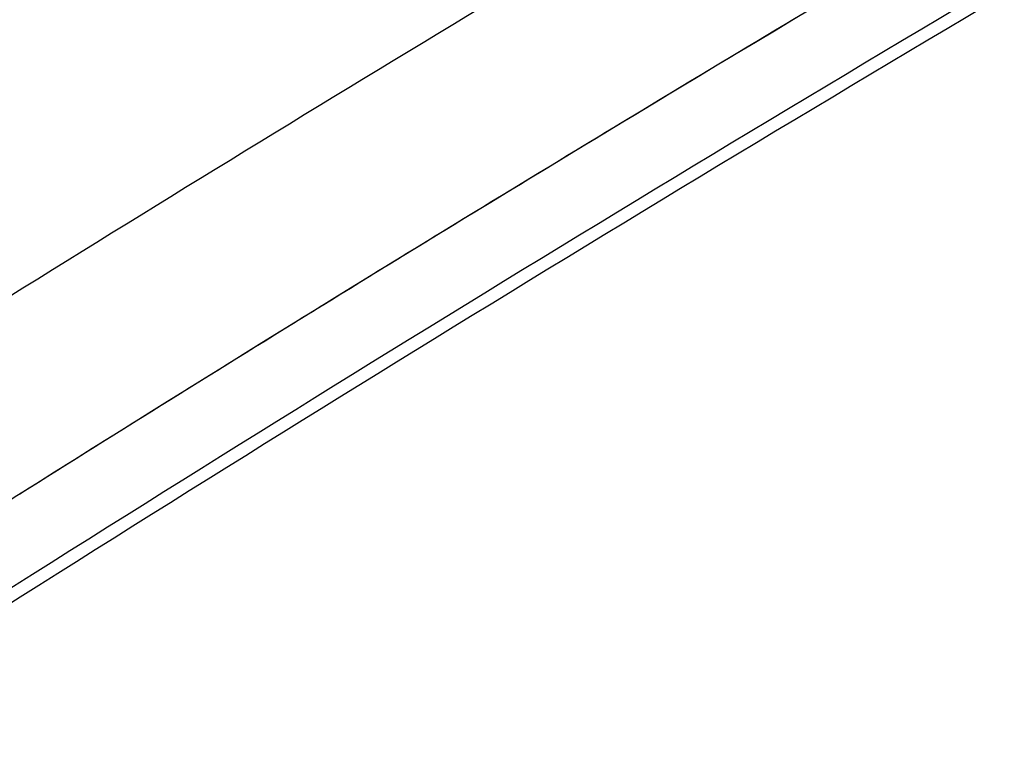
# Model space of a CAD drawing. Header units: millimetres. Extents: x 0 to 841, y 0 to 594.
# Tile 59 of 61: x 721 to 748, y 478 to 498. Entities that reach past the tile are written whole.
import ezdxf

# ---------------------------------------------------------------- set-up
doc = ezdxf.new("R2010")
doc.units = ezdxf.units.MM
doc.header["$LTSCALE"] = 46.255
doc.layers.get('0').update_dxf_attribs({"linetype": 'CONTINUOUS'})
doc.layers.add('ROUNDS', color=7, linetype='CONTINUOUS')

msp = doc.modelspace()

# ---------------------------------------------------------------- linework, layer by layer
at = {"color": 7, "linetype": 'CONTINUOUS'}
for p, q in [((737.8764, 494.7124), (737.8739, 494.7109)), ((729.5463, 489.625), (729.5414, 489.622))]:
    msp.add_line(p, q, dxfattribs=at)
for centre, radius, start, end in [((1288.3788, -415.8839), 1064.067, 120.6322893, 121.1551248), ((1297.0778, -430.2984), 1080.9029, 121.154587, 121.6718245), ((1305.9446, -444.6954), 1097.8113, 121.6714503, 122.1832105)]:
    msp.add_arc(centre, radius, start, end, dxfattribs=at)
at = {"color": 9, "linetype": 'CONTINUOUS'}
for centre, radius in [((1306.9662, -444.5935), 1096.2103), ((1307.0121, -444.6804), 1095.9613)]:
    msp.add_arc(centre, radius, 120.6479571, 122.6927163, dxfattribs=at)
at = {"layer": 'ROUNDS', "color": 7, "linetype": 'CONTINUOUS'}
for centre, radius, start, end in [((1294.157, -430.5781), 1084.3514, 120.8019368, 122.4208717), ((1299.1607, -433.9036), 1085.0658, 120.6373502, 122.7051931)]:
    msp.add_arc(centre, radius, start, end, dxfattribs=at)

doc.saveas('drawing.dxf')
